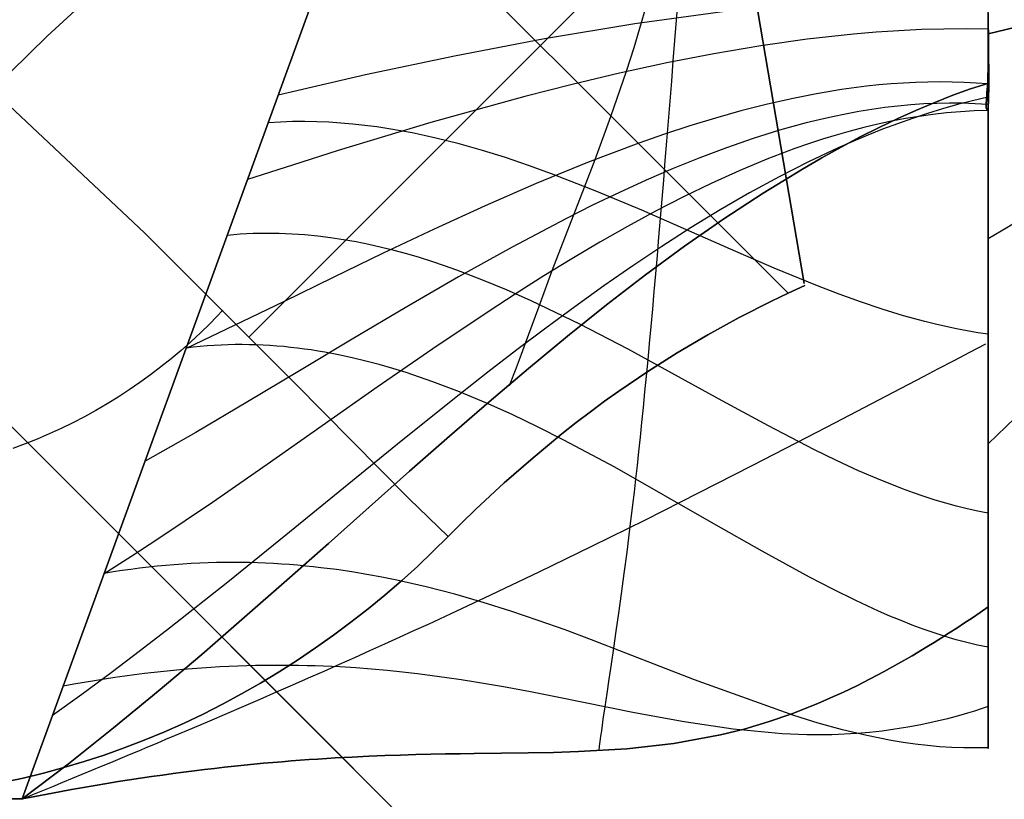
# Model space of a CAD drawing. Header units: millimetres. Extents: x -1030 to 192, y -442 to 180.
# Tile 15 of 256: x -1006.07 to -1003.75, y -431.01 to -429.17. Entities that reach past the tile are written whole.
import ezdxf

# ---------------------------------------------------------------- set-up
doc = ezdxf.new("R2010")
doc.units = ezdxf.units.MM
doc.header["$MEASUREMENT"] = 0
doc.layers.add('OVIDIO 120x60x72h', color=7, linetype='Continuous')

msp = doc.modelspace()

# ---------------------------------------------------------------- linework, layer by layer
at = {"layer": 'OVIDIO 120x60x72h', "extrusion": (-0.26556, 0.881185, 0.391139)}
for points in [[(1087.2219, 742.6103), (1040.9016, 682.492)], [(1040.9016, 682.492), (1087.2219, 742.6103)]]:
    msp.add_lwpolyline(points, dxfattribs=at)
at = {"layer": 'OVIDIO 120x60x72h', "extrusion": (-0.265507, 0.881208, 0.391124)}
for points in [[(1040.8708, 683.9525), (1086.4905, 743.1727)], [(1086.4905, 743.1727), (1040.8708, 683.9525)]]:
    msp.add_lwpolyline(points, dxfattribs=at)
at = {"layer": 'OVIDIO 120x60x72h'}
for points in [[(-995.8984, -440.3181), (-1028.4247, -407.7919)], [(-1028.4247, -407.7919), (-995.8984, -440.3181)], [(-1001.3785, -434.838), (-1022.9446, -413.2719)], [(-1005.3773, -428.7004), (-1004.261, -429.8167)], [(-1004.3948, -428.7863), (-1005.5277, -429.9192)], [(-1006.0616, -431.0049), (-1005.2906, -428.8866)], [(-1005.2906, -428.8866), (-1006.0616, -431.0049)], [(-1006.0614, -431.0045), (-1006.1342, -431.0043)], [(-1006.0614, -431.0045), (-1006.0735, -431.0046)], [(-1006.0735, -431.0046), (-1006.0616, -431.0049)]]:
    msp.add_lwpolyline(points, dxfattribs=at)
at = {"layer": 'OVIDIO 120x60x72h', "extrusion": (-0.26535, 0.881271, 0.391089)}
for points in [[(1085.4957, 743.1185), (1083.3803, 740.371)], [(1083.3803, 740.371), (1085.4957, 743.1185)]]:
    msp.add_lwpolyline(points, dxfattribs=at)
at = {"layer": 'OVIDIO 120x60x72h', "extrusion": (1.17502e-06, -6.8884e-06, 1)}
for points in [[(-1004.223, -429.7937), (-1004.496, -428.1933)], [(-1004.496, -428.1933), (-1004.223, -429.7937)]]:
    msp.add_lwpolyline(points, dxfattribs=at)
at = {"layer": 'OVIDIO 120x60x72h', "extrusion": (0, -1.59187e-08, 1)}
for points in [[(-1005.2906, -428.8866), (-1006.0615, -431.0046)], [(-1006.0615, -431.0046), (-1005.2906, -428.8866)]]:
    msp.add_lwpolyline(points, dxfattribs=at)
at = {"layer": 'OVIDIO 120x60x72h', "extrusion": (1, 0, 0)}
for points in [[(-430.1703, 753.5446), (-429.2075, 754.6949)], [(-429.2075, 754.6949), (-430.1703, 753.5446)], [(-429.669, 754.1435), (-430.044, 754.331)], [(-430.2433, 753.6089), (-429.795, 754.5056)], [(-430.5538, 753.9735), (-430.5337, 753.9437), (-430.5129, 753.9142), (-430.4917, 753.8851), (-430.4699, 753.8563), (-430.4476, 753.828), (-430.4247, 753.8), (-430.4014, 753.7724), (-430.3775, 753.7452), (-430.3532, 753.7185), (-430.3284, 753.6922), (-430.3031, 753.6664), (-430.2774, 753.641), (-430.2512, 753.6162), (-430.2246, 753.5918), (-430.1976, 753.5679), (-430.1703, 753.5446)], [(-430.1703, 753.5446), (-430.1976, 753.5679), (-430.2246, 753.5918), (-430.2512, 753.6162), (-430.2774, 753.641), (-430.3031, 753.6664), (-430.3284, 753.6922), (-430.3532, 753.7185), (-430.3775, 753.7452), (-430.4014, 753.7724), (-430.4247, 753.8), (-430.4476, 753.828), (-430.4699, 753.8563), (-430.4917, 753.8851), (-430.5129, 753.9142), (-430.5337, 753.9437), (-430.5538, 753.9735)]]:
    msp.add_lwpolyline(points, dxfattribs=at)
at = {"layer": 'OVIDIO 120x60x72h', "extrusion": (0.999884, 0.000231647, 0.015199)}
for points in [[(-429.1058, 770.7787), (-440.0821, 50.6716)], [(-440.0821, 50.6716), (-429.1058, 770.7787)]]:
    msp.add_lwpolyline(points, dxfattribs=at)
at = {"layer": 'OVIDIO 120x60x72h', "extrusion": (1, 0.000664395, 0.000465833)}
for points in [[(-428.6567, 755.3037), (-429.8868, 754.4412)], [(-429.8868, 754.4412), (-428.6567, 755.3037)]]:
    msp.add_lwpolyline(points, dxfattribs=at)
at = {"layer": 'OVIDIO 120x60x72h', "extrusion": (0.000231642, 0.999884, -0.015217)}
for points in [[(995.7964, 28.8703), (1006.7591, 748.9537)], [(1006.7591, 748.9537), (995.7964, 28.8703)], [(996.8568, 28.8541), (1007.8195, 748.9375)], [(1007.8195, 748.9375), (996.8568, 28.8541)]]:
    msp.add_lwpolyline(points, dxfattribs=at)
at = {"layer": 'OVIDIO 120x60x72h', "extrusion": (-0.015219, 0.015219, 0.999768)}
msp.add_lwpolyline([(-993.4734, -442.1), (-994.5341, -441.0397)], dxfattribs=at)
at = {"layer": 'OVIDIO 120x60x72h', "extrusion": (0, 1, 0)}
for points in [[(1003.7919, 755.1932), (419.1111, 755.1932)], [(1003.7906, 755.5378), (419.1111, 755.5378)]]:
    msp.add_lwpolyline(points, dxfattribs=at)
at = {"layer": 'OVIDIO 120x60x72h', "extrusion": (-0.007608, 0.018372, 0.999802)}
msp.add_lwpolyline([(1094.0608, 28.3063), (1094.0608, 26.8064)], dxfattribs=at)
at = {"layer": 'OVIDIO 120x60x72h', "extrusion": (0.999884, 0.000231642, 0.015217)}
for points in [[(-440.2343, 50.7015), (-429.2714, 770.7985)], [(-441.7341, 50.7252), (-430.7713, 770.8155)]]:
    msp.add_lwpolyline(points, dxfattribs=at)
at = {"layer": 'OVIDIO 120x60x72h', "extrusion": (0.982777, 0.161494, -0.089829)}
msp.add_lwpolyline([(-262.2712, 657.4473), (-261.4076, 656.9752)], dxfattribs=at)
at = {"layer": 'OVIDIO 120x60x72h', "extrusion": (1.5216e-08, 0, 1)}
for points in [[(-1008.2119, -430.126), (-1008.1608, -430.1759), (-1008.1083, -430.2247), (-1008.0544, -430.2726), (-1007.9992, -430.3192), (-1007.9426, -430.3647), (-1007.8848, -430.409), (-1007.8257, -430.4519), (-1007.7655, -430.4936), (-1007.7041, -430.5338), (-1007.6416, -430.5726), (-1007.578, -430.6099), (-1007.5135, -430.6457), (-1007.448, -430.68), (-1007.3817, -430.7126), (-1007.3145, -430.7436), (-1007.2465, -430.773), (-1007.1778, -430.8007), (-1007.1085, -430.8267), (-1007.0387, -430.8509), (-1006.9683, -430.8734), (-1006.8974, -430.8941), (-1006.8262, -430.9131), (-1006.7547, -430.9302), (-1006.6829, -430.9456), (-1006.6109, -430.9592), (-1006.5389, -430.971), (-1006.4667, -430.981), (-1006.3946, -430.9892), (-1006.3226, -430.9957), (-1006.2507, -431.0004), (-1006.179, -431.0033), (-1006.1076, -431.0046), (-1006.0615, -431.0046)], [(-1006.0615, -431.0046), (-1006.179, -431.0033), (-1006.2507, -431.0004), (-1006.3226, -430.9957), (-1006.3946, -430.9892), (-1006.4667, -430.981), (-1006.5389, -430.971), (-1006.6109, -430.9592), (-1006.6829, -430.9456), (-1006.7547, -430.9302), (-1006.8262, -430.9131), (-1006.8974, -430.8941), (-1006.9683, -430.8734), (-1007.0387, -430.8509), (-1007.1085, -430.8267), (-1007.1778, -430.8007), (-1007.2465, -430.773), (-1007.3145, -430.7436), (-1007.3817, -430.7126), (-1007.448, -430.68), (-1007.5135, -430.6457), (-1007.578, -430.6099), (-1007.6416, -430.5726), (-1007.7041, -430.5338), (-1007.7655, -430.4936), (-1007.8257, -430.4519), (-1007.8848, -430.409), (-1007.9426, -430.3647), (-1007.9992, -430.3192), (-1008.0544, -430.2726), (-1008.1083, -430.2247), (-1008.1608, -430.1759), (-1008.2119, -430.126)]]:
    msp.add_lwpolyline(points, dxfattribs=at)
at = {"layer": 'OVIDIO 120x60x72h', "extrusion": (0.999885, 0.000231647, 0.015188)}
for points in [[(-430.1551, 770.7712), (-441.1396, 50.6741)], [(-441.1396, 50.6741), (-430.1551, 770.7712)]]:
    msp.add_lwpolyline(points, dxfattribs=at)
at = {"layer": 'OVIDIO 120x60x72h', "extrusion": (1, 0, -6.53461e-05)}
for points in [[(-431.0046, 757.0126), (-431.0049, 755.5126)], [(-431.0049, 755.5126), (-431.0046, 757.0126)]]:
    msp.add_lwpolyline(points, dxfattribs=at)
at = {"layer": 'OVIDIO 120x60x72h'}
for points in [[(-1004.4951, -428.1985, 755.5783), (-1004.6364, -428.264, 755.5783), (-1004.777, -428.3345, 755.5782), (-1004.9167, -428.4102, 755.5781), (-1005.0555, -428.4909, 755.5783), (-1005.1934, -428.5767, 755.5787), (-1005.3304, -428.6678, 755.5791), (-1005.4667, -428.7647, 755.5791), (-1005.6023, -428.8676, 755.5783), (-1005.7374, -428.9767, 755.5766), (-1005.8712, -429.0918, 755.5746), (-1006.0031, -429.2127, 755.5728), (-1006.1324, -429.3389, 755.5721)], [(-1006.1324, -429.3389, 755.5721), (-1006.0031, -429.2127, 755.5728), (-1005.8712, -429.0918, 755.5746), (-1005.7374, -428.9767, 755.5766), (-1005.6023, -428.8676, 755.5783), (-1005.4667, -428.7647, 755.5791), (-1005.3304, -428.6678, 755.5791), (-1005.1934, -428.5767, 755.5787), (-1005.0555, -428.4909, 755.5783), (-1004.9167, -428.4102, 755.5781), (-1004.777, -428.3345, 755.5782), (-1004.6364, -428.264, 755.5783), (-1004.4951, -428.1985, 755.5783)], [(-1003.7908, -429.1124, 755.5251), (-1003.8911, -429.1139, 755.5255), (-1003.9927, -429.1178, 755.5271), (-1004.0955, -429.1239, 755.5297), (-1004.1993, -429.1321, 755.533), (-1004.3039, -429.1424, 755.537), (-1004.4093, -429.1545, 755.5415), (-1004.6212, -429.1838, 755.5513), (-1004.8336, -429.2191, 755.5612), (-1005.0451, -429.2594, 755.5699), (-1005.2542, -429.3038, 755.576), (-1005.4596, -429.3512, 755.5783)], [(-1004.589, -429.121, 755.5605), (-1004.6064, -429.1815, 755.5506), (-1004.6241, -429.2399, 755.5396), (-1004.642, -429.2961, 755.5279), (-1004.6785, -429.4026, 755.5043), (-1004.7156, -429.503, 755.4828), (-1004.7406, -429.568, 755.4709), (-1004.8163, -429.7645, 755.4408), (-1004.8321, -429.8071, 755.4333), (-1004.8479, -429.8499, 755.4247), (-1004.8558, -429.8713, 755.4198), (-1004.8637, -429.8927, 755.4145), (-1004.8716, -429.914, 755.4087), (-1004.8794, -429.9352, 755.4023), (-1004.8889, -429.9606, 755.3939), (-1004.8983, -429.9857, 755.3846), (-1004.903, -429.998, 755.3796), (-1004.9077, -430.0102, 755.3744), (-1004.9124, -430.0223, 755.3689), (-1004.917, -430.0342, 755.3632)], [(-1004.5205, -429.1273, 757.0646), (-1004.5243, -429.1754, 757.0587), (-1004.528, -429.2233, 757.0517), (-1004.5318, -429.271, 757.0436), (-1004.5355, -429.3185, 757.0345), (-1004.5393, -429.3657, 757.0244), (-1004.543, -429.4126, 757.0132), (-1004.5468, -429.4591, 757.001), (-1004.5505, -429.5052, 756.9879), (-1004.5542, -429.5509, 756.9737), (-1004.5579, -429.5961, 756.9585), (-1004.5616, -429.6407, 756.9424), (-1004.5654, -429.6847, 756.9253), (-1004.5691, -429.7281, 756.9073), (-1004.5727, -429.7709, 756.8884), (-1004.5764, -429.8129, 756.8687), (-1004.5801, -429.8542, 756.8481), (-1004.5838, -429.8948, 756.8269), (-1004.5874, -429.9345, 756.8049), (-1004.5911, -429.9735, 756.7823), (-1004.5947, -430.0115, 756.759), (-1004.5983, -430.0487, 756.7352), (-1004.6019, -430.085, 756.7109), (-1004.6055, -430.1204, 756.6862), (-1004.6091, -430.1549, 756.661), (-1004.6127, -430.1885, 756.6356), (-1004.6162, -430.2212, 756.6098), (-1004.6197, -430.2529, 756.5838), (-1004.6233, -430.2838, 756.5576), (-1004.6268, -430.3137, 756.5313), (-1004.6337, -430.3709, 756.4782), (-1004.6405, -430.4248, 756.4248), (-1004.6472, -430.4755, 756.3711), (-1004.6537, -430.5233, 756.3174), (-1004.66, -430.5682, 756.2639), (-1004.666, -430.6106, 756.2106), (-1004.6719, -430.6505, 756.1578), (-1004.6774, -430.6881, 756.1056), (-1004.6827, -430.7236, 756.0537), (-1004.6876, -430.7569, 756.002), (-1004.6921, -430.7883, 755.9501), (-1004.6963, -430.8177, 755.8978), (-1004.6982, -430.8316, 755.8714), (-1004.7001, -430.8449, 755.8449), (-1004.7018, -430.8576, 755.8181), (-1004.7034, -430.8696, 755.7911), (-1004.7049, -430.881, 755.7637), (-1004.7063, -430.8916, 755.7361)], [(-1003.411, -429.1102, 754.6311), (-1003.5375, -429.1443, 754.6498), (-1003.6641, -429.1767, 754.6711), (-1003.7906, -429.2075, 754.6949)], [(-1003.7906, -429.2075, 754.6949), (-1003.6641, -429.1767, 754.6711), (-1003.5375, -429.1443, 754.6498), (-1003.411, -429.1102, 754.6311)], [(-1003.7906, -430.5538, 753.9735), (-1003.7906, -430.5901, 754.0303), (-1003.7906, -430.6244, 754.0883), (-1003.7906, -430.6567, 754.1474), (-1003.7906, -430.6871, 754.2075), (-1003.7906, -430.7154, 754.2687), (-1003.7906, -430.7416, 754.3307), (-1003.7906, -430.7658, 754.3936), (-1003.7906, -430.7878, 754.4573), (-1003.7906, -430.8076, 754.5217), (-1003.7906, -430.8253, 754.5867), (-1003.7906, -430.8408, 754.6523), (-1003.7906, -430.854, 754.7184), (-1003.7906, -430.865, 754.7848), (-1003.7906, -430.8738, 754.8516), (-1003.7906, -430.8803, 754.9187), (-1003.7906, -430.8845, 754.9859), (-1003.7906, -430.8864, 755.0532), (-1003.7906, -430.886, 755.1206), (-1003.7906, -430.8833, 755.1879), (-1003.7906, -430.8783, 755.2551), (-1003.7906, -430.8711, 755.322), (-1003.7906, -430.8617, 755.3887), (-1003.7906, -430.8501, 755.4551), (-1003.7906, -430.8362, 755.521), (-1003.7906, -430.8202, 755.5865), (-1003.7906, -430.8021, 755.6513), (-1003.7906, -430.7818, 755.7156), (-1003.7906, -430.7593, 755.7791), (-1003.7906, -430.7348, 755.8418), (-1003.7906, -430.7081, 755.9037), (-1003.7906, -430.6794, 755.9646), (-1003.7906, -430.6486, 756.0245), (-1003.7906, -430.6158, 756.0833), (-1003.7906, -430.581, 756.141), (-1003.7906, -430.5443, 756.1974), (-1003.7906, -430.5056, 756.2526), (-1003.7906, -430.4651, 756.3065), (-1003.7906, -430.4229, 756.3589), (-1003.7906, -430.3788, 756.41), (-1003.7906, -430.3331, 756.4595), (-1003.7906, -430.2858, 756.5074), (-1003.7906, -430.2368, 756.5537), (-1003.7906, -430.1864, 756.5984), (-1003.7906, -430.1344, 756.6413), (-1003.7906, -430.0811, 756.6825), (-1003.7906, -430.0264, 756.7218), (-1003.7906, -429.9704, 756.7592), (-1003.7906, -429.9132, 756.7947), (-1003.7906, -429.8548, 756.8283), (-1003.7906, -429.7952, 756.8598), (-1003.7906, -429.7347, 756.8893), (-1003.7906, -429.6732, 756.9167), (-1003.7906, -429.6108, 756.9421), (-1003.7906, -429.5476, 756.9654), (-1003.7906, -429.4836, 756.9865), (-1003.7906, -429.419, 757.0056), (-1003.7906, -429.3538, 757.0224), (-1003.7906, -429.288, 757.0371), (-1003.7906, -429.2218, 757.0496), (-1003.7906, -429.1552, 757.0599)], [(-1003.7918, -429.3237, 754.836), (-1003.7923, -429.3311, 754.8517), (-1003.7929, -429.3384, 754.8681), (-1003.7935, -429.3454, 754.885), (-1003.794, -429.352, 754.9019), (-1003.795, -429.3638, 754.934), (-1003.7953, -429.3686, 754.9484), (-1003.7955, -429.3727, 754.9612), (-1003.7956, -429.3759, 754.9721), (-1003.7957, -429.3771, 754.9769), (-1003.7956, -429.3782, 754.9813), (-1003.7956, -429.3791, 754.9853), (-1003.7956, -429.3799, 754.9891), (-1003.7955, -429.3805, 754.9926), (-1003.7954, -429.381, 754.9959), (-1003.7953, -429.3815, 754.999), (-1003.7952, -429.3818, 755.0019), (-1003.7936, -429.3856, 755.0475), (-1003.7932, -429.3868, 755.063), (-1003.7929, -429.3871, 755.0707), (-1003.7927, -429.3872, 755.0783), (-1003.7923, -429.387, 755.0948), (-1003.792, -429.3861, 755.1112), (-1003.7917, -429.3847, 755.1276), (-1003.7914, -429.3828, 755.1439), (-1003.7911, -429.3803, 755.1602), (-1003.7908, -429.3773, 755.1763), (-1003.7906, -429.3737, 755.1924), (-1003.7903, -429.3697, 755.2083), (-1003.7901, -429.3651, 755.2241), (-1003.7899, -429.36, 755.2397), (-1003.7898, -429.3544, 755.2551), (-1003.7896, -429.3483, 755.2703), (-1003.7895, -429.3418, 755.2853), (-1003.7894, -429.3347, 755.3001), (-1003.7894, -429.3272, 755.3147), (-1003.7893, -429.3193, 755.3289), (-1003.7893, -429.3108, 755.3429), (-1003.7894, -429.302, 755.3566), (-1003.7894, -429.2926, 755.37), (-1003.7895, -429.2829, 755.3831), (-1003.7896, -429.2728, 755.3958), (-1003.7897, -429.2622, 755.4082), (-1003.7898, -429.2513, 755.4203), (-1003.7899, -429.2399, 755.432), (-1003.79, -429.2282, 755.4433), (-1003.7902, -429.2162, 755.4542), (-1003.7903, -429.2038, 755.4648), (-1003.7904, -429.191, 755.4749), (-1003.7905, -429.178, 755.4846), (-1003.7906, -429.1646, 755.4939)], [(-1003.7906, -429.1646, 755.4939), (-1003.7905, -429.178, 755.4846), (-1003.7904, -429.191, 755.4749), (-1003.7903, -429.2038, 755.4648), (-1003.7902, -429.2162, 755.4542), (-1003.79, -429.2282, 755.4433), (-1003.7899, -429.2399, 755.432), (-1003.7898, -429.2513, 755.4203), (-1003.7897, -429.2622, 755.4082), (-1003.7896, -429.2728, 755.3958), (-1003.7895, -429.2829, 755.3831), (-1003.7894, -429.2926, 755.37), (-1003.7894, -429.302, 755.3566), (-1003.7893, -429.3108, 755.3429), (-1003.7893, -429.3193, 755.3289), (-1003.7894, -429.3272, 755.3147), (-1003.7894, -429.3347, 755.3001), (-1003.7895, -429.3418, 755.2853), (-1003.7896, -429.3483, 755.2703), (-1003.7898, -429.3544, 755.2551), (-1003.7899, -429.36, 755.2397), (-1003.7901, -429.3651, 755.2241), (-1003.7903, -429.3697, 755.2083), (-1003.7906, -429.3737, 755.1924), (-1003.7908, -429.3773, 755.1763), (-1003.7911, -429.3803, 755.1602), (-1003.7914, -429.3828, 755.1439), (-1003.7917, -429.3847, 755.1276), (-1003.792, -429.3861, 755.1112), (-1003.7923, -429.387, 755.0948), (-1003.7927, -429.3872, 755.0783), (-1003.7929, -429.3871, 755.0707), (-1003.7932, -429.3868, 755.063), (-1003.7949, -429.3823, 755.0076), (-1003.7952, -429.3818, 755.0019), (-1003.7953, -429.3815, 754.999), (-1003.7954, -429.381, 754.9959), (-1003.7955, -429.3805, 754.9926), (-1003.7956, -429.3799, 754.9891), (-1003.7956, -429.3791, 754.9853), (-1003.7956, -429.3782, 754.9813), (-1003.7957, -429.3771, 754.9769), (-1003.7956, -429.3759, 754.9721), (-1003.7955, -429.3727, 754.9612), (-1003.7953, -429.3686, 754.9484), (-1003.795, -429.3638, 754.934), (-1003.794, -429.352, 754.9019), (-1003.7935, -429.3454, 754.885), (-1003.7929, -429.3384, 754.8681), (-1003.7923, -429.3311, 754.8517), (-1003.7918, -429.3237, 754.836)], [(-1003.7906, -429.158, 757.0598), (-1003.7906, -429.2042, 757.0529), (-1003.7906, -429.2505, 757.0449), (-1003.7906, -429.297, 757.0357), (-1003.7906, -429.3436, 757.0254), (-1003.7906, -429.3903, 757.0138), (-1003.7906, -429.4369, 757.0011), (-1003.7906, -429.4836, 756.9871), (-1003.7906, -429.5301, 756.972), (-1003.7906, -429.5765, 756.9555), (-1003.7906, -429.6228, 756.9379), (-1003.7906, -429.6688, 756.919), (-1003.7906, -429.7146, 756.8988), (-1003.7906, -429.7601, 756.8775), (-1003.7906, -429.8052, 756.8549), (-1003.7906, -429.8499, 756.831), (-1003.7906, -429.8941, 756.806), (-1003.7906, -429.9379, 756.7797), (-1003.7906, -429.981, 756.7523), (-1003.7906, -430.0236, 756.7237), (-1003.7906, -430.0655, 756.6939), (-1003.7906, -430.1067, 756.663), (-1003.7906, -430.1472, 756.631), (-1003.7906, -430.1869, 756.5979), (-1003.7906, -430.2258, 756.5638), (-1003.7906, -430.2637, 756.5286), (-1003.7906, -430.3008, 756.4925), (-1003.7906, -430.337, 756.4554), (-1003.7906, -430.3721, 756.4174), (-1003.7906, -430.4062, 756.3786), (-1003.7906, -430.4393, 756.3389), (-1003.7906, -430.4713, 756.2984), (-1003.7906, -430.5022, 756.2572), (-1003.7906, -430.532, 756.2153), (-1003.7906, -430.5606, 756.1727), (-1003.7906, -430.588, 756.1296), (-1003.7906, -430.6143, 756.0858), (-1003.7906, -430.6393, 756.0416), (-1003.7906, -430.6632, 755.9969), (-1003.7906, -430.6858, 755.9518), (-1003.7906, -430.7072, 755.9063), (-1003.7906, -430.7273, 755.8605), (-1003.7906, -430.7462, 755.8145), (-1003.7906, -430.7638, 755.7682), (-1003.7906, -430.7803, 755.7218), (-1003.7906, -430.7954, 755.6752), (-1003.7906, -430.8094, 755.6286), (-1003.7906, -430.8222, 755.582), (-1003.7906, -430.8337, 755.5353), (-1003.7906, -430.844, 755.4887), (-1003.7906, -430.8532, 755.4422), (-1003.7906, -430.8612, 755.3959), (-1003.7906, -430.8681, 755.3497), (-1003.7906, -430.8739, 755.3037), (-1003.7906, -430.8785, 755.258), (-1003.7906, -430.8821, 755.2126), (-1003.7906, -430.8846, 755.1675), (-1003.7906, -430.8861, 755.1227), (-1003.7906, -430.8866, 755.0783), (-1003.7906, -430.8863, 755.0422), (-1003.7906, -430.8853, 755.006), (-1003.7906, -430.8837, 754.9698), (-1003.7906, -430.8814, 754.9335), (-1003.7906, -430.8784, 754.8972), (-1003.7906, -430.8748, 754.8609), (-1003.7906, -430.8705, 754.8246), (-1003.7906, -430.8655, 754.7883), (-1003.7906, -430.8598, 754.7521), (-1003.7906, -430.8535, 754.7159), (-1003.7906, -430.8465, 754.6798), (-1003.7906, -430.8389, 754.6439), (-1003.7906, -430.8305, 754.608), (-1003.7906, -430.8215, 754.5723), (-1003.7906, -430.8119, 754.5368), (-1003.7906, -430.8016, 754.5014), (-1003.7906, -430.7907, 754.4662), (-1003.7906, -430.7791, 754.4313), (-1003.7906, -430.7668, 754.3965), (-1003.7906, -430.754, 754.3621), (-1003.7906, -430.7405, 754.3279), (-1003.7906, -430.7264, 754.2939), (-1003.7906, -430.7117, 754.2603), (-1003.7906, -430.6964, 754.227), (-1003.7906, -430.6805, 754.194), (-1003.7906, -430.664, 754.1613), (-1003.7906, -430.647, 754.1291), (-1003.7906, -430.6294, 754.0972), (-1003.7906, -430.6113, 754.0656), (-1003.7906, -430.5926, 754.0345), (-1003.7906, -430.5735, 754.0038), (-1003.7906, -430.5538, 753.9735)], [(-1003.7909, -429.1964, 755.4716), (-1003.8427, -429.1956, 755.473), (-1003.8948, -429.196, 755.4747), (-1003.9474, -429.1975, 755.4769), (-1004.0004, -429.2, 755.4795), (-1004.0538, -429.2036, 755.4825), (-1004.1076, -429.2081, 755.4857), (-1004.2159, -429.22, 755.4931), (-1004.3254, -429.2354, 755.5015), (-1004.4356, -429.254, 755.5104), (-1004.5464, -429.2755, 755.5198), (-1004.6575, -429.2996, 755.5293), (-1004.7688, -429.326, 755.5386), (-1004.88, -429.3544, 755.5476), (-1005.1011, -429.4159, 755.5632), (-1005.319, -429.4818, 755.5742), (-1005.4262, -429.5157, 755.5772), (-1005.5319, -429.5498, 755.5783)], [(-1003.7906, -429.2075, 754.6949), (-1003.7906, -429.2177, 754.7037), (-1003.7906, -429.2277, 754.7129), (-1003.7906, -429.2461, 754.7308), (-1003.7905, -429.2542, 754.739), (-1003.7904, -429.2582, 754.7432), (-1003.7904, -429.2622, 754.7476), (-1003.7904, -429.2663, 754.7524), (-1003.7904, -429.2708, 754.7578), (-1003.7905, -429.2755, 754.7638), (-1003.7906, -429.2807, 754.7706), (-1003.7909, -429.2925, 754.7869), (-1003.7913, -429.3048, 754.8047), (-1003.7915, -429.3106, 754.8135), (-1003.7916, -429.3158, 754.8218), (-1003.7917, -429.3202, 754.8294), (-1003.7918, -429.3221, 754.8329), (-1003.7918, -429.3237, 754.836)], [(-1003.7918, -429.3237, 754.836), (-1003.7918, -429.3221, 754.8329), (-1003.7917, -429.3202, 754.8294), (-1003.7916, -429.3158, 754.8218), (-1003.7915, -429.3106, 754.8135), (-1003.7913, -429.3048, 754.8047), (-1003.7909, -429.2925, 754.7869), (-1003.7906, -429.2807, 754.7706), (-1003.7905, -429.2755, 754.7638), (-1003.7904, -429.2708, 754.7578), (-1003.7904, -429.2663, 754.7524), (-1003.7904, -429.2622, 754.7476), (-1003.7904, -429.2582, 754.7432), (-1003.7905, -429.2542, 754.739), (-1003.7906, -429.2461, 754.7308), (-1003.7906, -429.2277, 754.7129), (-1003.7906, -429.2177, 754.7037), (-1003.7906, -429.2075, 754.6949)], [(-1005.0603, -430.388, 755.5924), (-1005.1524, -430.299, 755.5906), (-1005.4205, -430.0284, 755.5783), (-1005.774, -429.6749, 755.5783), (-1006.1324, -429.3389, 755.5721)], [(-1006.1324, -429.3389, 755.5721), (-1005.774, -429.6749, 755.5783), (-1005.4205, -430.0284, 755.5783), (-1005.1524, -430.299, 755.5906), (-1005.0603, -430.388, 755.5924)], [(-1006.0616, -431.0049, 755.5783), (-1005.9531, -430.9222, 755.5765), (-1005.8467, -430.8377, 755.571), (-1005.7422, -430.7518, 755.562), (-1005.6396, -430.6652, 755.5497), (-1005.5388, -430.5781, 755.5341), (-1005.4396, -430.4911, 755.5153), (-1005.3419, -430.4047, 755.4935), (-1005.2457, -430.3192, 755.4688), (-1005.1508, -430.2351, 755.4413), (-1005.057, -430.1527, 755.4113), (-1004.964, -430.0722, 755.3789), (-1004.8717, -429.9938, 755.3446), (-1004.7798, -429.9177, 755.3084), (-1004.6881, -429.8443, 755.2707), (-1004.5964, -429.7736, 755.2318), (-1004.5043, -429.7061, 755.1918), (-1004.4119, -429.6418, 755.151), (-1004.3194, -429.5813, 755.1093), (-1004.2275, -429.5251, 755.0667), (-1004.1818, -429.4987, 755.045), (-1004.1365, -429.4735, 755.023), (-1004.0915, -429.4497, 755.0008), (-1004.0469, -429.4271, 754.9782), (-1004.0028, -429.406, 754.9554), (-1003.9593, -429.3864, 754.9322), (-1003.9163, -429.3683, 754.9087), (-1003.8741, -429.3518, 754.8848), (-1003.8325, -429.3369, 754.8606), (-1003.7918, -429.3237, 754.836)], [(-1003.7918, -429.3237, 754.836), (-1003.8325, -429.3369, 754.8606), (-1003.8741, -429.3518, 754.8848), (-1003.9163, -429.3683, 754.9087), (-1003.9593, -429.3864, 754.9322), (-1004.0028, -429.406, 754.9554), (-1004.0469, -429.4271, 754.9782), (-1004.0915, -429.4497, 755.0008), (-1004.1365, -429.4735, 755.023), (-1004.1818, -429.4987, 755.045), (-1004.2275, -429.5251, 755.0667), (-1004.3194, -429.5813, 755.1093), (-1004.4119, -429.6418, 755.151), (-1004.5043, -429.7061, 755.1918), (-1004.5964, -429.7736, 755.2318), (-1004.6881, -429.8443, 755.2707), (-1004.7798, -429.9177, 755.3084), (-1004.8717, -429.9938, 755.3446), (-1004.964, -430.0722, 755.3789), (-1005.057, -430.1527, 755.4113), (-1005.1508, -430.2351, 755.4413), (-1005.2457, -430.3192, 755.4688), (-1005.3419, -430.4047, 755.4935), (-1005.4396, -430.4911, 755.5153), (-1005.5388, -430.5781, 755.5341), (-1005.6396, -430.6652, 755.5497), (-1005.7422, -430.7518, 755.562), (-1005.8467, -430.8377, 755.571), (-1005.9531, -430.9222, 755.5765), (-1006.0616, -431.0049, 755.5783)], [(-1003.7912, -429.3251, 755.3209), (-1003.8193, -429.3229, 755.3255), (-1003.8474, -429.3214, 755.3301), (-1003.8757, -429.3205, 755.3348), (-1003.9042, -429.3202, 755.3396), (-1003.9327, -429.3205, 755.3445), (-1003.9613, -429.3214, 755.3494), (-1003.9901, -429.3229, 755.3545), (-1004.019, -429.3249, 755.3595), (-1004.0479, -429.3275, 755.3646), (-1004.077, -429.3306, 755.3698), (-1004.1354, -429.3384, 755.3803), (-1004.1941, -429.3482, 755.3909), (-1004.2532, -429.3599, 755.4016), (-1004.3125, -429.3734, 755.4123), (-1004.3721, -429.3886, 755.4231), (-1004.4318, -429.4054, 755.4338), (-1004.4918, -429.4237, 755.4445), (-1004.5519, -429.4434, 755.455), (-1004.6121, -429.4643, 755.4654), (-1004.7326, -429.5097, 755.4856), (-1004.8532, -429.559, 755.5046), (-1004.9736, -429.6115, 755.5221), (-1005.0935, -429.6663, 755.5379), (-1005.2127, -429.7226, 755.5516), (-1005.3308, -429.7796, 755.5628), (-1005.4476, -429.8366, 755.5712), (-1005.563, -429.8926, 755.5765), (-1005.6765, -429.9469, 755.5783)], [(-1003.7917, -429.3561, 754.9028), (-1003.8273, -429.3644, 754.9237), (-1003.8627, -429.3736, 754.9442), (-1003.8981, -429.3836, 754.9643), (-1003.9333, -429.3945, 754.9842), (-1003.9685, -429.4061, 755.0037), (-1004.0037, -429.4185, 755.0229), (-1004.0388, -429.4316, 755.0418), (-1004.0738, -429.4455, 755.0604), (-1004.1087, -429.4601, 755.0786), (-1004.1436, -429.4754, 755.0965), (-1004.2131, -429.5081, 755.1314), (-1004.2824, -429.5432, 755.165), (-1004.3516, -429.5808, 755.1972), (-1004.4205, -429.6207, 755.2282), (-1004.4892, -429.6626, 755.2579), (-1004.5578, -429.7066, 755.2862), (-1004.6262, -429.7523, 755.3133), (-1004.6945, -429.7996, 755.339), (-1004.7627, -429.8484, 755.3635), (-1004.8308, -429.8986, 755.3866), (-1004.8988, -429.95, 755.4084), (-1004.9668, -430.0024, 755.4289), (-1005.0347, -430.0557, 755.4481), (-1005.1704, -430.1643, 755.4826), (-1005.3062, -430.2746, 755.5118), (-1005.4422, -430.3854, 755.5357), (-1005.5784, -430.4954, 755.5543), (-1005.715, -430.6034, 755.5676), (-1005.7836, -430.6564, 755.5723), (-1005.8523, -430.7083, 755.5756), (-1005.9211, -430.7592, 755.5776), (-1005.9902, -430.8088, 755.5783)], [(-1003.7917, -429.3877, 755.0659), (-1003.8238, -429.3886, 755.0812), (-1003.8561, -429.3904, 755.0963), (-1003.8883, -429.3931, 755.1112), (-1003.9206, -429.3967, 755.1259), (-1003.953, -429.4012, 755.1403), (-1003.9854, -429.4065, 755.1545), (-1004.0178, -429.4127, 755.1686), (-1004.0502, -429.4196, 755.1824), (-1004.0827, -429.4273, 755.1959), (-1004.1153, -429.4359, 755.2093), (-1004.1478, -429.4451, 755.2224), (-1004.1804, -429.4551, 755.2353), (-1004.213, -429.4658, 755.248), (-1004.2456, -429.4771, 755.2605), (-1004.2783, -429.4892, 755.2727), (-1004.3109, -429.5018, 755.2848), (-1004.3763, -429.5291, 755.3081), (-1004.4418, -429.5586, 755.3305), (-1004.5073, -429.5903, 755.352), (-1004.5728, -429.6241, 755.3726), (-1004.6384, -429.6597, 755.3922), (-1004.7039, -429.6971, 755.4109), (-1004.7695, -429.7359, 755.4287), (-1004.835, -429.7762, 755.4455), (-1004.9005, -429.8176, 755.4613), (-1004.9659, -429.8601, 755.4762), (-1005.0966, -429.9477, 755.5029), (-1005.227, -430.0375, 755.5257), (-1005.3568, -430.1284, 755.5445), (-1005.4861, -430.219, 755.5592), (-1005.6146, -430.3081, 755.5698), (-1005.7424, -430.3943, 755.5762), (-1005.8059, -430.4359, 755.5778), (-1005.8692, -430.4764, 755.5783)], [(-1003.7914, -429.3734, 755.1976), (-1003.8214, -429.3715, 755.2071), (-1003.8514, -429.3705, 755.2166), (-1003.8816, -429.3702, 755.226), (-1003.9118, -429.3708, 755.2354), (-1003.9421, -429.3721, 755.2448), (-1003.9725, -429.3743, 755.254), (-1004.0031, -429.3771, 755.2633), (-1004.0336, -429.3807, 755.2724), (-1004.0643, -429.385, 755.2815), (-1004.0951, -429.3901, 755.2905), (-1004.1259, -429.3958, 755.2995), (-1004.1568, -429.4021, 755.3084), (-1004.1877, -429.4091, 755.3171), (-1004.2187, -429.4168, 755.3259), (-1004.2809, -429.4338, 755.343), (-1004.3433, -429.4532, 755.3598), (-1004.4059, -429.4748, 755.3761), (-1004.4687, -429.4984, 755.3921), (-1004.5315, -429.5238, 755.4076), (-1004.5945, -429.551, 755.4226), (-1004.6575, -429.5798, 755.437), (-1004.7206, -429.6101, 755.451), (-1004.7837, -429.6417, 755.4643), (-1004.9098, -429.7082, 755.4892), (-1005.0357, -429.7784, 755.5116), (-1005.161, -429.851, 755.531), (-1005.2857, -429.9249, 755.5475), (-1005.4094, -429.9991, 755.5606), (-1005.532, -430.0723, 755.5703), (-1005.6532, -430.1436, 755.5763), (-1005.7728, -430.2116, 755.5783)], [(-1003.7906, -429.9132, 756.7947), (-1003.8154, -429.9095, 756.7969), (-1003.8402, -429.9053, 756.7993), (-1003.8651, -429.9006, 756.802), (-1003.89, -429.8953, 756.805), (-1003.9149, -429.8895, 756.8082), (-1003.9399, -429.8833, 756.8117), (-1003.9899, -429.8695, 756.8192), (-1004.0401, -429.854, 756.8277), (-1004.0905, -429.837, 756.8368), (-1004.1411, -429.8188, 756.8467), (-1004.1918, -429.7993, 756.8571), (-1004.2938, -429.7576, 756.8795), (-1004.3967, -429.7132, 756.9033), (-1004.605, -429.6219, 756.9526), (-1004.7107, -429.5775, 756.9768), (-1004.8174, -429.5359, 756.9999), (-1004.8711, -429.5164, 757.0108), (-1004.9252, -429.4982, 757.0212), (-1004.9796, -429.4813, 757.0309), (-1005.0342, -429.4658, 757.04), (-1005.0892, -429.4521, 757.0483), (-1005.1168, -429.4458, 757.0522), (-1005.1445, -429.4401, 757.0558), (-1005.1722, -429.4349, 757.0592), (-1005.2001, -429.4302, 757.0623), (-1005.228, -429.426, 757.0652), (-1005.256, -429.4224, 757.0679), (-1005.2841, -429.4193, 757.0702), (-1005.3123, -429.4169, 757.0723), (-1005.3406, -429.4151, 757.0741), (-1005.3689, -429.4139, 757.0756), (-1005.3974, -429.4134, 757.0768), (-1005.4259, -429.4136, 757.0776), (-1005.4546, -429.4145, 757.0781), (-1005.4833, -429.4161, 757.0783)], [(-1003.411, -429.4456, 753.9603), (-1003.4585, -429.478, 753.9771), (-1003.5059, -429.5098, 753.9948), (-1003.5533, -429.5412, 754.0134), (-1003.6008, -429.5719, 754.0329), (-1003.6482, -429.6021, 754.0533), (-1003.6957, -429.6316, 754.0746), (-1003.7431, -429.6606, 754.0967), (-1003.7906, -429.6889, 754.1197)], [(-1003.7906, -430.3331, 756.4595), (-1003.8029, -430.3309, 756.4618), (-1003.8153, -430.3285, 756.4642), (-1003.8402, -430.3231, 756.4696), (-1003.8651, -430.317, 756.4755), (-1003.8902, -430.3101, 756.4821), (-1003.9155, -430.3026, 756.4891), (-1003.9408, -430.2945, 756.4967), (-1003.9662, -430.2857, 756.5048), (-1003.9918, -430.2764, 756.5133), (-1004.0175, -430.2665, 756.5223), (-1004.0433, -430.256, 756.5318), (-1004.0952, -430.2337, 756.5518), (-1004.1475, -430.2095, 756.5734), (-1004.2003, -430.1838, 756.5962), (-1004.3072, -430.1285, 756.6451), (-1004.4157, -430.0697, 756.697), (-1004.6374, -429.9485, 756.8045), (-1004.7505, -429.8898, 756.8573), (-1004.8077, -429.8617, 756.8828), (-1004.8651, -429.8347, 756.9075), (-1004.9229, -429.809, 756.9313), (-1004.9811, -429.785, 756.9539), (-1005.0395, -429.7627, 756.9752), (-1005.0689, -429.7523, 756.9853), (-1005.0984, -429.7425, 756.995), (-1005.1279, -429.7332, 757.0042), (-1005.1575, -429.7245, 757.0131), (-1005.1871, -429.7165, 757.0214), (-1005.2169, -429.7091, 757.0293), (-1005.2467, -429.7023, 757.0367), (-1005.2766, -429.6963, 757.0436), (-1005.3066, -429.691, 757.0499), (-1005.3367, -429.6864, 757.0556), (-1005.3668, -429.6827, 757.0608), (-1005.397, -429.6798, 757.0653), (-1005.4121, -429.6786, 757.0673), (-1005.4273, -429.6777, 757.0692), (-1005.4424, -429.6769, 757.0709), (-1005.4576, -429.6765, 757.0724), (-1005.4728, -429.6762, 757.0738), (-1005.488, -429.6761, 757.0749), (-1005.5033, -429.6763, 757.076), (-1005.5185, -429.6767, 757.0768), (-1005.5338, -429.6774, 757.0775), (-1005.549, -429.6783, 757.0779), (-1005.5643, -429.6795, 757.0782), (-1005.5797, -429.6809, 757.0783)], [(-1003.7906, -430.1703, 753.5446), (-1003.7273, -430.1097, 753.4959), (-1003.664, -430.0473, 753.4495), (-1003.6008, -429.9831, 753.4057), (-1003.5375, -429.9173, 753.3643), (-1003.4743, -429.8499, 753.3256), (-1003.411, -429.781, 753.2894)], [(-1003.411, -429.781, 753.2894), (-1003.4743, -429.8499, 753.3256), (-1003.5375, -429.9173, 753.3643), (-1003.6008, -429.9831, 753.4057), (-1003.664, -430.0473, 753.4495), (-1003.7273, -430.1097, 753.4959), (-1003.7906, -430.1703, 753.5446)], [(-1005.0603, -430.388, 755.5924), (-1005.028, -430.356, 755.5919), (-1004.9952, -430.3243, 755.5907), (-1004.9283, -430.2625, 755.5867), (-1004.8606, -430.2032, 755.5821), (-1004.7929, -430.1473, 755.5783), (-1004.7594, -430.1208, 755.5772), (-1004.7259, -430.0953, 755.5766), (-1004.6925, -430.0706, 755.5764), (-1004.6589, -430.0466, 755.5765), (-1004.5912, -430.0007, 755.5774), (-1004.5218, -429.9568, 755.5783), (-1004.4501, -429.9145, 755.5787), (-1004.376, -429.8738, 755.5787), (-1004.3, -429.8352, 755.5785), (-1004.2612, -429.8168, 755.5784), (-1004.2221, -429.7989, 755.5783)], [(-1004.2221, -429.7989, 755.5783), (-1004.2612, -429.8168, 755.5784), (-1004.3, -429.8352, 755.5785), (-1004.376, -429.8738, 755.5787), (-1004.4501, -429.9145, 755.5787), (-1004.5218, -429.9568, 755.5783), (-1004.5912, -430.0007, 755.5774), (-1004.6589, -430.0466, 755.5765), (-1004.6925, -430.0706, 755.5764), (-1004.7259, -430.0953, 755.5766), (-1004.7594, -430.1208, 755.5772), (-1004.7929, -430.1473, 755.5783), (-1004.8606, -430.2032, 755.5821), (-1004.9283, -430.2625, 755.5867), (-1004.9952, -430.3243, 755.5907), (-1005.028, -430.356, 755.5919), (-1005.0603, -430.388, 755.5924)], [(-1005.5898, -429.8564, 755.5622), (-1005.6052, -429.8726, 755.5622), (-1005.6209, -429.8886, 755.5622), (-1005.6428, -429.91, 755.5622), (-1005.6653, -429.9309, 755.5622), (-1005.6883, -429.9512, 755.5622), (-1005.7118, -429.9709, 755.5622), (-1005.7358, -429.99, 755.5623), (-1005.7602, -430.0086, 755.5623), (-1005.785, -430.0266, 755.5624), (-1005.8103, -430.0439, 755.5625), (-1005.8361, -430.0607, 755.5625), (-1005.8622, -430.0768, 755.5626), (-1005.8887, -430.0922, 755.5627), (-1005.9155, -430.107, 755.5629), (-1005.9427, -430.1211, 755.563), (-1005.9703, -430.1346, 755.5631), (-1005.9982, -430.1474, 755.5632), (-1006.0264, -430.1595, 755.5634), (-1006.0549, -430.1709, 755.5635), (-1006.0836, -430.1815, 755.5637)], [(-1003.7973, -429.9363, 754.3991), (-1003.8347, -429.9559, 754.4302), (-1003.8716, -429.9752, 754.4622), (-1003.908, -429.9943, 754.4951), (-1003.9439, -430.0132, 754.5287), (-1004.0144, -430.0501, 754.5981), (-1004.0833, -430.0861, 754.67), (-1004.1508, -430.1213, 754.7442), (-1004.217, -430.1557, 754.8203), (-1004.3462, -430.2225, 754.9768), (-1004.5972, -430.3498, 755.2972), (-1004.7216, -430.4114, 755.4556), (-1004.8473, -430.4724, 755.6091), (-1004.911, -430.5029, 755.6832), (-1004.9755, -430.5334, 755.7549), (-1005.0409, -430.564, 755.8241), (-1005.1076, -430.5948, 755.8903), (-1005.1414, -430.6103, 755.9222), (-1005.1756, -430.6259, 755.9532), (-1005.2101, -430.6416, 755.9833), (-1005.2451, -430.6573, 756.0125), (-1005.2804, -430.6732, 756.0406), (-1005.3163, -430.6892, 756.0677), (-1005.3525, -430.7053, 756.0938), (-1005.3893, -430.7215, 756.1187), (-1005.4265, -430.7378, 756.1424), (-1005.4643, -430.7543, 756.1649), (-1005.5027, -430.7709, 756.1861), (-1005.5416, -430.7878, 756.2061), (-1005.5811, -430.8047, 756.2247), (-1005.6213, -430.8219, 756.2419), (-1005.662, -430.8392, 756.2577), (-1005.7034, -430.8567, 756.272), (-1005.7244, -430.8656, 756.2786), (-1005.7455, -430.8745, 756.2848), (-1005.7669, -430.8834, 756.2906), (-1005.7884, -430.8924, 756.296), (-1005.81, -430.9015, 756.301), (-1005.8319, -430.9106, 756.3056), (-1005.8539, -430.9198, 756.3098), (-1005.8762, -430.929, 756.3136), (-1005.8986, -430.9383, 756.3169), (-1005.9212, -430.9476, 756.3199), (-1005.944, -430.957, 756.3224), (-1005.9671, -430.9665, 756.3244), (-1005.9903, -430.9761, 756.326), (-1006.0137, -430.9857, 756.3272), (-1006.0373, -430.9953, 756.3279), (-1006.0612, -431.0051, 756.3281)], [(-1003.7906, -430.6486, 756.0245), (-1003.8031, -430.6462, 756.029), (-1003.8156, -430.6435, 756.0337), (-1003.8282, -430.6407, 756.0387), (-1003.8408, -430.6376, 756.0439), (-1003.8535, -430.6343, 756.0493), (-1003.8662, -430.6308, 756.055), (-1003.8918, -430.6233, 756.067), (-1003.9175, -430.615, 756.0798), (-1003.9434, -430.606, 756.0935), (-1003.9694, -430.5963, 756.108), (-1003.9956, -430.586, 756.1232), (-1004.022, -430.5751, 756.1391), (-1004.0485, -430.5636, 756.1557), (-1004.102, -430.5389, 756.1908), (-1004.1561, -430.5122, 756.2283), (-1004.2108, -430.4839, 756.2677), (-1004.3219, -430.4231, 756.3514), (-1004.4354, -430.3584, 756.4397), (-1004.6687, -430.2257, 756.6212), (-1004.7884, -430.1617, 756.7098), (-1004.849, -430.1311, 756.7526), (-1004.9101, -430.1019, 756.794), (-1004.9716, -430.0742, 756.8336), (-1005.0336, -430.0484, 756.8714), (-1005.0647, -430.0363, 756.8894), (-1005.096, -430.0246, 756.9069), (-1005.1274, -430.0136, 756.9237), (-1005.1589, -430.0032, 756.9398), (-1005.1904, -429.9934, 756.9553), (-1005.2221, -429.9843, 756.97), (-1005.2539, -429.976, 756.9839), (-1005.2858, -429.9683, 756.997), (-1005.3178, -429.9614, 757.0093), (-1005.3499, -429.9553, 757.0207), (-1005.366, -429.9526, 757.026), (-1005.3821, -429.9501, 757.0311), (-1005.3982, -429.9478, 757.036), (-1005.4144, -429.9457, 757.0407), (-1005.4306, -429.9439, 757.0451), (-1005.4468, -429.9422, 757.0492), (-1005.463, -429.9409, 757.0531), (-1005.4793, -429.9397, 757.0567), (-1005.4955, -429.9388, 757.0601), (-1005.5118, -429.9381, 757.0632), (-1005.5282, -429.9377, 757.066), (-1005.5445, -429.9375, 757.0685), (-1005.5609, -429.9376, 757.0708), (-1005.5772, -429.9379, 757.0727), (-1005.5937, -429.9385, 757.0744), (-1005.6101, -429.9394, 757.0758), (-1005.6265, -429.9405, 757.0769), (-1005.643, -429.942, 757.0777), (-1005.6595, -429.9437, 757.0781), (-1005.676, -429.9456, 757.0783)], [(-1006.1078, -430.9663, 755.5763), (-1006.0595, -430.9559, 755.5762), (-1006.0115, -430.9443, 755.5761), (-1005.9637, -430.9314, 755.5761), (-1005.9161, -430.9173, 755.5763), (-1005.8688, -430.9019, 755.5765), (-1005.8217, -430.8852, 755.5768), (-1005.7749, -430.8672, 755.5773), (-1005.7284, -430.8479, 755.5779), (-1005.6822, -430.8274, 755.5787), (-1005.6364, -430.8055, 755.5796), (-1005.591, -430.7825, 755.5807), (-1005.546, -430.7582, 755.5818), (-1005.5016, -430.7328, 755.5829), (-1005.4577, -430.7063, 755.5841), (-1005.4144, -430.6787, 755.5853), (-1005.3718, -430.6501, 755.5865), (-1005.3299, -430.6205, 755.5877), (-1005.2887, -430.5898, 755.5888), (-1005.2483, -430.5583, 755.5898), (-1005.2088, -430.5259, 755.5906), (-1005.1702, -430.4926, 755.5913), (-1005.1325, -430.4585, 755.5919), (-1005.0959, -430.4236, 755.5922), (-1005.0603, -430.388, 755.5924)], [(-1005.0603, -430.388, 755.5924), (-1005.0959, -430.4236, 755.5922), (-1005.1325, -430.4585, 755.5919), (-1005.1702, -430.4926, 755.5913), (-1005.2088, -430.5259, 755.5906), (-1005.2483, -430.5583, 755.5898), (-1005.2887, -430.5898, 755.5888), (-1005.3299, -430.6205, 755.5877), (-1005.3718, -430.6501, 755.5865), (-1005.4144, -430.6787, 755.5853), (-1005.4577, -430.7063, 755.5841), (-1005.5016, -430.7328, 755.5829), (-1005.546, -430.7582, 755.5818), (-1005.591, -430.7825, 755.5807), (-1005.6364, -430.8055, 755.5796), (-1005.6822, -430.8274, 755.5787), (-1005.7284, -430.8479, 755.5779), (-1005.7749, -430.8672, 755.5773), (-1005.8217, -430.8852, 755.5768), (-1005.8688, -430.9019, 755.5765), (-1005.9161, -430.9173, 755.5763), (-1005.9637, -430.9314, 755.5761), (-1006.0115, -430.9443, 755.5761), (-1006.0595, -430.9559, 755.5762), (-1006.1078, -430.9663, 755.5763)], [(-1003.7906, -430.8845, 754.9859), (-1003.8049, -430.8849, 754.9984), (-1003.8193, -430.8852, 755.0113), (-1003.8336, -430.8852, 755.0246), (-1003.8479, -430.885, 755.0382), (-1003.8765, -430.884, 755.0664), (-1003.9051, -430.8822, 755.096), (-1003.9336, -430.8796, 755.1269), (-1003.9621, -430.8763, 755.1591), (-1003.9906, -430.8722, 755.1923), (-1004.0191, -430.8675, 755.2267), (-1004.0761, -430.8562, 755.2986), (-1004.1331, -430.8425, 755.3742), (-1004.1903, -430.8267, 755.453), (-1004.2477, -430.8091, 755.5346), (-1004.4808, -430.7249, 755.879), (-1004.7229, -430.631, 756.2292), (-1004.7853, -430.6079, 756.3142), (-1004.8486, -430.5854, 756.3971), (-1004.9129, -430.5637, 756.4774), (-1004.9783, -430.5432, 756.5549), (-1005.0447, -430.5241, 756.6289), (-1005.0784, -430.5151, 756.6644), (-1005.1123, -430.5065, 756.6989), (-1005.1466, -430.4985, 756.7323), (-1005.1812, -430.4909, 756.7645), (-1005.2161, -430.4839, 756.7956), (-1005.2514, -430.4774, 756.8253), (-1005.287, -430.4715, 756.8537), (-1005.323, -430.4662, 756.8807), (-1005.3593, -430.4616, 756.9062), (-1005.3776, -430.4595, 756.9185), (-1005.396, -430.4577, 756.9303), (-1005.4145, -430.456, 756.9417), (-1005.4331, -430.4544, 756.9527), (-1005.4518, -430.4531, 756.9633), (-1005.4706, -430.452, 756.9735), (-1005.4895, -430.451, 756.9833), (-1005.5085, -430.4503, 756.9926), (-1005.5276, -430.4497, 757.0015), (-1005.5468, -430.4494, 757.01), (-1005.5661, -430.4493, 757.018), (-1005.5855, -430.4493, 757.0255), (-1005.605, -430.4496, 757.0326), (-1005.6246, -430.4502, 757.0392), (-1005.6443, -430.4509, 757.0453), (-1005.6642, -430.4519, 757.0509), (-1005.6841, -430.4531, 757.056), (-1005.7042, -430.4546, 757.0606), (-1005.7243, -430.4562, 757.0647), (-1005.7446, -430.4582, 757.0682), (-1005.765, -430.4604, 757.0713), (-1005.7855, -430.4628, 757.0738), (-1005.8062, -430.4655, 757.0758), (-1005.8269, -430.4684, 757.0772), (-1005.8478, -430.4717, 757.078), (-1005.8688, -430.4751, 757.0783)], [(-1003.7906, -430.5538, 753.9735), (-1003.8094, -430.5667, 753.9935), (-1003.8279, -430.5792, 754.014), (-1003.8463, -430.5915, 754.0349), (-1003.8645, -430.6034, 754.0564), (-1003.8824, -430.615, 754.0783), (-1003.9002, -430.6263, 754.1007), (-1003.9177, -430.6372, 754.1236), (-1003.9351, -430.6479, 754.1469), (-1003.9693, -430.6683, 754.1948), (-1004.0028, -430.6876, 754.2444), (-1004.0356, -430.7057, 754.2955), (-1004.0678, -430.7228, 754.3482), (-1004.0995, -430.7388, 754.4023), (-1004.1305, -430.7537, 754.4576), (-1004.1611, -430.7677, 754.5143), (-1004.1912, -430.7807, 754.5721), (-1004.2209, -430.7928, 754.6309), (-1004.2501, -430.804, 754.6908), (-1004.3077, -430.8239, 754.8131), (-1004.3641, -430.8406, 754.9384), (-1004.4197, -430.8545, 755.066), (-1004.5297, -430.8749, 755.3251), (-1004.6402, -430.8873, 755.5853), (-1004.7537, -430.8938, 755.841), (-1004.8123, -430.8956, 755.9655), (-1004.8725, -430.8967, 756.0869), (-1004.9347, -430.8976, 756.2044), (-1004.9992, -430.8984, 756.3175), (-1005.0323, -430.8988, 756.3721), (-1005.0662, -430.8993, 756.4254), (-1005.1008, -430.9, 756.4772), (-1005.1361, -430.9008, 756.5274), (-1005.1723, -430.9019, 756.5761), (-1005.2092, -430.9031, 756.623), (-1005.2471, -430.9046, 756.6681), (-1005.2859, -430.9064, 756.7113), (-1005.3056, -430.9075, 756.7322), (-1005.3256, -430.9086, 756.7526), (-1005.3458, -430.9098, 756.7725), (-1005.3663, -430.9111, 756.7918), (-1005.387, -430.9125, 756.8106), (-1005.408, -430.914, 756.8289), (-1005.4293, -430.9157, 756.8466), (-1005.4508, -430.9174, 756.8638), (-1005.4726, -430.9192, 756.8804), (-1005.4947, -430.9212, 756.8963), (-1005.5171, -430.9233, 756.9117), (-1005.5397, -430.9256, 756.9265), (-1005.5627, -430.9279, 756.9407), (-1005.586, -430.9304, 756.9542), (-1005.6095, -430.9331, 756.9671), (-1005.6334, -430.9359, 756.9794), (-1005.6576, -430.9389, 756.9909), (-1005.6821, -430.942, 757.0019), (-1005.707, -430.9453, 757.0121), (-1005.7321, -430.9487, 757.0216), (-1005.7576, -430.9523, 757.0305), (-1005.7835, -430.9561, 757.0386), (-1005.8096, -430.9601, 757.046), (-1005.8362, -430.9643, 757.0527), (-1005.863, -430.9686, 757.0586), (-1005.8903, -430.9731, 757.0638), (-1005.9179, -430.9779, 757.0682), (-1005.9459, -430.9828, 757.0718), (-1005.9742, -430.9879, 757.0746), (-1006.0029, -430.9933, 757.0767), (-1006.032, -430.9988, 757.0779), (-1006.0615, -431.0046, 757.0783)], [(-1006.0615, -431.0046, 757.0783), (-1006.032, -430.9988, 757.0779), (-1006.0029, -430.9933, 757.0767), (-1005.9742, -430.9879, 757.0746), (-1005.9459, -430.9828, 757.0718), (-1005.9179, -430.9779, 757.0682), (-1005.8903, -430.9731, 757.0638), (-1005.863, -430.9686, 757.0586), (-1005.8362, -430.9643, 757.0527), (-1005.8096, -430.9601, 757.046), (-1005.7835, -430.9561, 757.0386), (-1005.7576, -430.9523, 757.0305), (-1005.7321, -430.9487, 757.0216), (-1005.707, -430.9453, 757.0121), (-1005.6821, -430.942, 757.0019), (-1005.6576, -430.9389, 756.9909), (-1005.6334, -430.9359, 756.9794), (-1005.6095, -430.9331, 756.9671), (-1005.586, -430.9304, 756.9542), (-1005.5627, -430.9279, 756.9407), (-1005.5397, -430.9256, 756.9265), (-1005.5171, -430.9233, 756.9117), (-1005.4947, -430.9212, 756.8963), (-1005.4726, -430.9192, 756.8804), (-1005.4508, -430.9174, 756.8638), (-1005.4293, -430.9157, 756.8466), (-1005.408, -430.914, 756.8289), (-1005.387, -430.9125, 756.8106), (-1005.3663, -430.9111, 756.7918), (-1005.3458, -430.9098, 756.7725), (-1005.3256, -430.9086, 756.7526), (-1005.3056, -430.9075, 756.7322), (-1005.2859, -430.9064, 756.7113), (-1005.2471, -430.9046, 756.6681), (-1005.2092, -430.9031, 756.623), (-1005.1723, -430.9019, 756.5761), (-1005.1361, -430.9008, 756.5274), (-1005.1008, -430.9, 756.4772), (-1005.0662, -430.8993, 756.4254), (-1005.0323, -430.8988, 756.3721), (-1004.9992, -430.8984, 756.3175), (-1004.9347, -430.8976, 756.2044), (-1004.8725, -430.8967, 756.0869), (-1004.8123, -430.8956, 755.9655), (-1004.7537, -430.8938, 755.841), (-1004.6402, -430.8873, 755.5853), (-1004.5297, -430.8749, 755.3251), (-1004.4197, -430.8545, 755.066), (-1004.3641, -430.8406, 754.9384), (-1004.3077, -430.8239, 754.8131), (-1004.2501, -430.804, 754.6908), (-1004.2209, -430.7928, 754.6309), (-1004.1912, -430.7807, 754.5721), (-1004.1611, -430.7677, 754.5143), (-1004.1305, -430.7537, 754.4576), (-1004.0995, -430.7388, 754.4023), (-1004.0678, -430.7228, 754.3482), (-1004.0356, -430.7057, 754.2955), (-1004.0028, -430.6876, 754.2444), (-1003.9693, -430.6683, 754.1948), (-1003.9351, -430.6479, 754.1469), (-1003.9177, -430.6372, 754.1236), (-1003.9002, -430.6263, 754.1007), (-1003.8824, -430.615, 754.0783), (-1003.8645, -430.6034, 754.0564), (-1003.8463, -430.5915, 754.0349), (-1003.8279, -430.5792, 754.014), (-1003.8094, -430.5667, 753.9935), (-1003.7906, -430.5538, 753.9735)], [(-1003.7906, -430.7878, 754.4573), (-1003.8068, -430.7932, 754.4744), (-1003.8229, -430.7983, 754.492), (-1003.839, -430.8032, 754.5099), (-1003.8549, -430.8078, 754.5283), (-1003.8865, -430.8163, 754.5662), (-1003.9178, -430.8239, 754.6057), (-1003.9488, -430.8305, 754.6465), (-1003.9795, -430.8363, 754.6888), (-1004.0099, -430.8412, 754.7323), (-1004.0401, -430.8453, 754.7771), (-1004.07, -430.8485, 754.823), (-1004.0997, -430.8511, 754.8701), (-1004.1586, -430.8539, 754.9671), (-1004.2169, -430.8541, 755.0677), (-1004.2748, -430.8519, 755.1713), (-1004.3899, -430.8413, 755.3849), (-1004.5053, -430.8241, 755.6037), (-1004.6223, -430.8024, 755.823), (-1004.7422, -430.7781, 756.0384), (-1004.8036, -430.7657, 756.1432), (-1004.8663, -430.7534, 756.2453), (-1004.9304, -430.7416, 756.3442), (-1004.996, -430.7304, 756.4393), (-1005.0294, -430.7251, 756.4852), (-1005.0633, -430.7201, 756.53), (-1005.0977, -430.7153, 756.5735), (-1005.1326, -430.7109, 756.6158), (-1005.1679, -430.7069, 756.6566), (-1005.2038, -430.7032, 756.696), (-1005.2403, -430.7, 756.734), (-1005.2774, -430.6972, 756.7703), (-1005.315, -430.6949, 756.8049), (-1005.334, -430.6939, 756.8216), (-1005.3532, -430.6931, 756.8379), (-1005.3726, -430.6924, 756.8537), (-1005.3921, -430.6918, 756.869), (-1005.4118, -430.6914, 756.8839), (-1005.4317, -430.6912, 756.8983), (-1005.4517, -430.691, 756.9122), (-1005.4719, -430.6911, 756.9256), (-1005.4923, -430.6913, 756.9385), (-1005.5128, -430.6917, 756.9509), (-1005.5336, -430.6922, 756.9628), (-1005.5545, -430.6929, 756.9742), (-1005.5756, -430.6938, 756.985), (-1005.5969, -430.6949, 756.9953), (-1005.6184, -430.6962, 757.005), (-1005.64, -430.6976, 757.0142), (-1005.6619, -430.6992, 757.0228), (-1005.684, -430.7011, 757.0308), (-1005.7062, -430.7031, 757.0382), (-1005.7287, -430.7054, 757.045), (-1005.7514, -430.7078, 757.0512), (-1005.7743, -430.7105, 757.0568), (-1005.7974, -430.7134, 757.0618), (-1005.8207, -430.7165, 757.0661), (-1005.8442, -430.7198, 757.0698), (-1005.8679, -430.7233, 757.0728), (-1005.8919, -430.7271, 757.0752), (-1005.9161, -430.7311, 757.0769), (-1005.9405, -430.7354, 757.078), (-1005.9651, -430.7399, 757.0783)]]:
    msp.add_polyline3d(points, dxfattribs=at)

doc.saveas('drawing.dxf')
